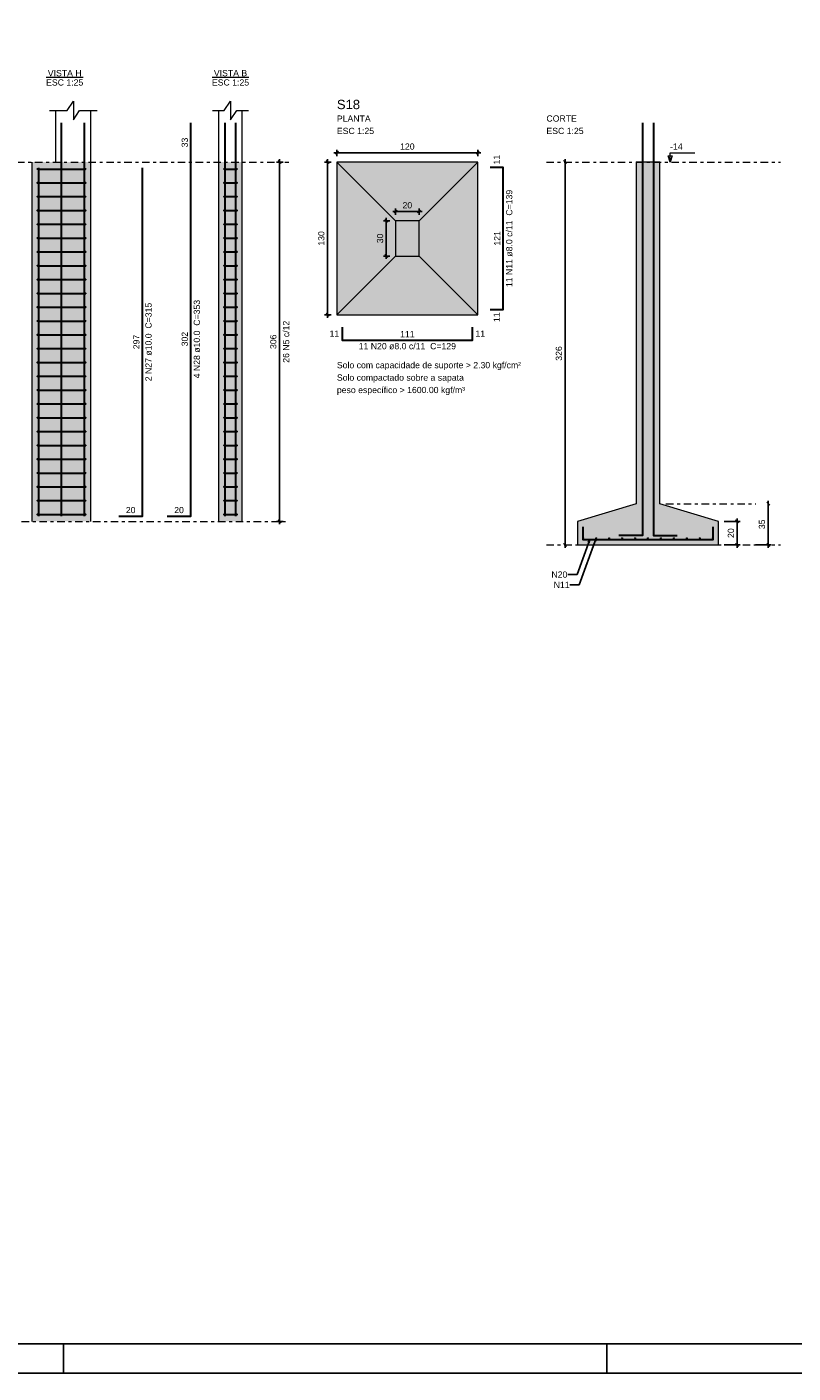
# Model space of a CAD drawing. Header units: millimetres. Extents: x 0 to 119, y 0 to 84.
# Tile 9 of 14: x 62 to 88, y 0 to 46. Entities that reach past the tile are written whole.
import ezdxf

# ---------------------------------------------------------------- set-up
doc = ezdxf.new("R2010")
doc.units = ezdxf.units.MM
doc.header["$MEASUREMENT"] = 0
doc.linetypes.add('DASHDOT', pattern=[2.54, 1.27, -0.635, 0, -0.635])
doc.linetypes.add('NULL', pattern=[0])
doc.layers.get('0').update_dxf_attribs({"lineweight": 18})
for name, color, linetype, lineweight in [('Descrição da armadura', 7, 'Continuous', 0), ('DT-Armadura', 2, 'Continuous', 30), ('DT-Barras na forma', 2, 'Continuous', 30), ('DT-Barras no corte', 5, 'Continuous', 5), ('DT-Barras rebatidas', 2, 'Continuous', 30), ('DT-Cotas', 9, 'Continuous', 5), ('DT-Estribos na forma', 2, 'Continuous', 30), ('DT-Forma', 5, 'Continuous', 5), ('DT-Hachura sapatas em corte', 43, 'Continuous', 5), ('DT-Hachura sapatas em planta', 43, 'Continuous', 5), ('DT-Hachura vista pilares', 254, 'Continuous', 5), ('DT-Pontilhado', 9, 'DASHDOT', 5), ('DT-Textos', 7, 'Continuous', 5), ('DT-Título', 3, 'Continuous', 20), ('Textos armaduras', 7, 'Continuous', 0)]:
    doc.layers.add(name, color=color, linetype=linetype, lineweight=lineweight)
doc.layers.add('SEDUC_MARF', color=1, linetype='Continuous')
doc.layers.add('SEDUC_MARGG', color=7, linetype='Continuous')
doc.styles.add('Arial', font='txt')
doc.dimstyles.get("Standard").update_dxf_attribs({"dimtxt": 0.18, "dimasz": 0.18, "dimexe": 0.18, "dimexo": 0.0625, "dimgap": 0.09, "dimtad": 0, "dimtih": 1, "dimtoh": 1, "dimdec": 4, "dimzin": 0, "dimdsep": 46, "dimtxsty": 'Standard', "dimcen": 0.09, "dimadec": 0, "dimazin": 0, "dimtfac": 1, "dimtdec": 4, "dimtofl": 0, "dimtmove": 0, "dimatfit": 3, "dimfxl": 1, "dimtolj": 1, "dimtzin": 0, "dimarcsym": 0})
doc.dimstyles.new('UM_25.000000', dxfattribs={"dimtxt": 0.18, "dimasz": 0.1, "dimexe": 0.1, "dimexo": 0.2, "dimgap": 0, "dimtad": 1, "dimtih": 1, "dimtoh": 1, "dimdec": 1, "dimlfac": 25, "dimzin": 0, "dimdsep": 46, "dimtxsty": 'Standard', "dimcen": 0.09, "dimdle": 0.1, "dimadec": 1, "dimazin": 2, "dimtfac": 1, "dimtdec": 4, "dimtofl": 0, "dimtmove": 0, "dimatfit": 3, "dimfxl": 1, "dimtolj": 1, "dimarcsym": 0})

# ---------------------------------------------------------------- blocks, each defined once
blk = doc.blocks.new('_Oblique')
at = {"color": 0, "linetype": 'ByBlock', "lineweight": -2}
blk.add_line((-0.5, -0.5), (0.5, 0.5), dxfattribs=at)
blk = doc.blocks.new('*D82')
at = {"layer": 'Defpoints', "color": 0}
for p in [(70.758733, 41.255994), (71.076433, 41.255994), (71.076433, 29.015994)]:
    blk.add_point(p, dxfattribs=at)
at = {"layer": 'DT-Cotas', "color": 0, "lineweight": -2}
for p, q in [((70.758733, 28.915994), (70.758733, 41.355994)), ((70.876433, 41.255994), (70.658733, 41.255994)), ((70.876433, 29.015994), (70.658733, 29.015994))]:
    blk.add_line(p, q, dxfattribs=at)
at = {"layer": 'DT-Cotas', "color": 0, "lineweight": -2, "xscale": 0.1, "yscale": 0.1, "zscale": 0.1}
for p, rotation in [((70.758733, 41.255994), 90), ((70.758733, 29.015994), 270)]:
    blk.add_blockref('_Oblique', p, dxfattribs=dict(at, rotation=rotation))
at = {"layer": 'DT-Cotas', "color": 7, "insert": (70.546933, 35.135994), "char_height": 0.2118, "attachment_point": 5, "rotation": 90, "style": 'Arial'}
blk.add_mtext('\\A1;306', dxfattribs=at)
blk = doc.blocks.new('*D83')
at = {"layer": 'Defpoints', "color": 0}
for p in [(70.758733, 41.255994), (71.076433, 41.255994), (71.076433, 29.015994)]:
    blk.add_point(p, dxfattribs=at)
at = {"layer": 'DT-Cotas', "color": 0, "lineweight": -2}
for p, q in [((70.758733, 28.915994), (70.758733, 41.355994)), ((70.876433, 41.255994), (70.658733, 41.255994)), ((70.876433, 29.015994), (70.658733, 29.015994))]:
    blk.add_line(p, q, dxfattribs=at)
at = {"layer": 'DT-Cotas', "color": 0, "lineweight": -2, "xscale": 0.1, "yscale": 0.1, "zscale": 0.1}
for p, rotation in [((70.758733, 41.255994), 90), ((70.758733, 29.015994), 270)]:
    blk.add_blockref('_Oblique', p, dxfattribs=dict(at, rotation=rotation))
blk = doc.blocks.new('*D94')
at = {"layer": 'Defpoints', "color": 0}
for p in [(72.711833, 41.255994), (72.394133, 36.055994), (72.711833, 36.055994)]:
    blk.add_point(p, dxfattribs=at)
at = {"layer": 'DT-Cotas', "color": 0, "lineweight": -2}
for p, q in [((72.394133, 41.355994), (72.394133, 35.955994)), ((72.511833, 41.255994), (72.294133, 41.255994)), ((72.511833, 36.055994), (72.294133, 36.055994))]:
    blk.add_line(p, q, dxfattribs=at)
at = {"layer": 'DT-Cotas', "color": 0, "lineweight": -2, "xscale": 0.1, "yscale": 0.1, "zscale": 0.1}
for p, rotation in [((72.394133, 41.255994), 90), ((72.394133, 36.055994), 270)]:
    blk.add_blockref('_Oblique', p, dxfattribs=dict(at, rotation=rotation))
at = {"layer": 'DT-Cotas', "color": 7, "insert": (72.182333, 38.655994), "char_height": 0.2118, "attachment_point": 5, "rotation": 90, "style": 'Arial'}
blk.add_mtext('\\A1;130', dxfattribs=at)
blk = doc.blocks.new('*D95')
at = {"layer": 'Defpoints', "color": 0}
for p in [(77.511833, 41.573694), (72.711833, 41.255994), (77.511833, 41.255994)]:
    blk.add_point(p, dxfattribs=at)
at = {"layer": 'DT-Cotas', "color": 0, "lineweight": -2}
for p, q in [((72.611833, 41.573694), (77.611833, 41.573694)), ((72.711833, 41.455994), (72.711833, 41.673694)), ((77.511833, 41.455994), (77.511833, 41.673694))]:
    blk.add_line(p, q, dxfattribs=at)
at = {"layer": 'DT-Cotas', "color": 0, "lineweight": -2, "xscale": 0.1, "yscale": 0.1, "zscale": 0.1, "rotation": 180}
blk.add_blockref('_Oblique', (72.711833, 41.573694), dxfattribs=at)
at = {"layer": 'DT-Cotas', "color": 0, "lineweight": -2, "xscale": 0.1, "yscale": 0.1, "zscale": 0.1}
blk.add_blockref('_Oblique', (77.511833, 41.573694), dxfattribs=at)
at = {"layer": 'DT-Cotas', "color": 7, "insert": (75.111833, 41.785494), "char_height": 0.2118, "attachment_point": 5, "rotation": 0.0057296, "style": 'Arial'}
blk.add_mtext('\\A1;120', dxfattribs=at)
blk = doc.blocks.new('*D96')
at = {"layer": 'Defpoints', "color": 0}
for p in [(74.711833, 39.255994), (74.394133, 38.055994), (74.711833, 38.055994)]:
    blk.add_point(p, dxfattribs=at)
at = {"layer": 'DT-Cotas', "color": 0, "lineweight": -2}
for p, q in [((74.511833, 39.255994), (74.294133, 39.255994)), ((74.394133, 39.355994), (74.394133, 37.955994)), ((74.511833, 38.055994), (74.294133, 38.055994))]:
    blk.add_line(p, q, dxfattribs=at)
at = {"layer": 'DT-Cotas', "color": 0, "lineweight": -2, "xscale": 0.1, "yscale": 0.1, "zscale": 0.1}
for p, rotation in [((74.394133, 39.255994), 90), ((74.394133, 38.055994), 270)]:
    blk.add_blockref('_Oblique', p, dxfattribs=dict(at, rotation=rotation))
at = {"layer": 'DT-Cotas', "color": 7, "insert": (74.182333, 38.655994), "char_height": 0.2118, "attachment_point": 5, "rotation": 90, "style": 'Arial'}
blk.add_mtext('\\A1;30', dxfattribs=at)
blk = doc.blocks.new('*D97')
at = {"layer": 'Defpoints', "color": 0}
for p in [(75.511833, 39.573694), (74.711833, 39.255994), (75.511833, 39.255994)]:
    blk.add_point(p, dxfattribs=at)
at = {"layer": 'DT-Cotas', "color": 0, "lineweight": -2}
for p, q in [((74.611833, 39.573694), (75.611833, 39.573694)), ((74.711833, 39.455994), (74.711833, 39.673694)), ((75.511833, 39.455994), (75.511833, 39.673694))]:
    blk.add_line(p, q, dxfattribs=at)
at = {"layer": 'DT-Cotas', "color": 0, "lineweight": -2, "xscale": 0.1, "yscale": 0.1, "zscale": 0.1, "rotation": 180}
blk.add_blockref('_Oblique', (74.711833, 39.573694), dxfattribs=at)
at = {"layer": 'DT-Cotas', "color": 0, "lineweight": -2, "xscale": 0.1, "yscale": 0.1, "zscale": 0.1}
blk.add_blockref('_Oblique', (75.511833, 39.573694), dxfattribs=at)
at = {"layer": 'DT-Cotas', "color": 7, "insert": (75.111833, 39.785494), "char_height": 0.2118, "attachment_point": 5, "rotation": 0.0057296, "style": 'Arial'}
blk.add_mtext('\\A1;20', dxfattribs=at)
blk = doc.blocks.new('*D98')
at = {"layer": 'Defpoints', "color": 0}
for p in [(80.485113, 41.255994), (80.485113, 28.215994), (80.485113, 28.215994)]:
    blk.add_point(p, dxfattribs=at)
at = {"layer": 'DT-Cotas', "color": 0, "lineweight": -2}
blk.add_line((80.485113, 41.355994), (80.485113, 28.115994), dxfattribs=at)
at = {"layer": 'DT-Cotas', "color": 0, "lineweight": -2, "xscale": 0.1, "yscale": 0.1, "zscale": 0.1}
for p, rotation in [((80.485113, 41.255994), 90), ((80.485113, 28.215994), 270)]:
    blk.add_blockref('_Oblique', p, dxfattribs=dict(at, rotation=rotation))
at = {"layer": 'DT-Cotas', "color": 7, "insert": (80.273313, 34.735994), "char_height": 0.2118, "attachment_point": 5, "rotation": 90, "style": 'Arial'}
blk.add_mtext('\\A1;326', dxfattribs=at)
blk = doc.blocks.new('*D99')
at = {"layer": 'Defpoints', "color": 0}
for p in [(85.708713, 29.015994), (85.708713, 28.215994), (86.344113, 28.215994)]:
    blk.add_point(p, dxfattribs=at)
at = {"layer": 'DT-Cotas', "color": 0, "lineweight": -2}
for p, q in [((85.908713, 29.015994), (86.444113, 29.015994)), ((86.344113, 29.115994), (86.344113, 28.115994)), ((85.908713, 28.215994), (86.444113, 28.215994))]:
    blk.add_line(p, q, dxfattribs=at)
at = {"layer": 'DT-Cotas', "color": 0, "lineweight": -2, "xscale": 0.1, "yscale": 0.1, "zscale": 0.1}
for p, rotation in [((86.344113, 29.015994), 90), ((86.344113, 28.215994), 270)]:
    blk.add_blockref('_Oblique', p, dxfattribs=dict(at, rotation=rotation))
at = {"layer": 'DT-Cotas', "color": 7, "insert": (86.132313, 28.615994), "char_height": 0.2118, "attachment_point": 5, "rotation": 90, "style": 'Arial'}
blk.add_mtext('\\A1;20', dxfattribs=at)
blk = doc.blocks.new('*D100')
at = {"layer": 'Defpoints', "color": 0}
for p in [(87.403113, 29.615994), (86.767713, 28.215994), (87.403113, 28.215994)]:
    blk.add_point(p, dxfattribs=at)
at = {"layer": 'DT-Cotas', "color": 0, "lineweight": -2}
for p, q in [((87.403113, 29.715994), (87.403113, 28.115994)), ((86.967713, 28.215994), (87.503113, 28.215994))]:
    blk.add_line(p, q, dxfattribs=at)
at = {"layer": 'DT-Cotas', "color": 0, "lineweight": -2, "xscale": 0.1, "yscale": 0.1, "zscale": 0.1}
for p, rotation in [((87.403113, 29.615994), 90.00000000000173), ((87.403113, 28.215994), 270.0000000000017)]:
    blk.add_blockref('_Oblique', p, dxfattribs=dict(at, rotation=rotation))
at = {"layer": 'DT-Cotas', "color": 7, "insert": (87.191313, 28.915994), "char_height": 0.2118, "attachment_point": 5, "rotation": 90, "style": 'Arial'}
blk.add_mtext('\\A1;35', dxfattribs=at)

msp = doc.modelspace()

# ---------------------------------------------------------------- hatches: boundary and pattern name
at = {"layer": 'DT-Hachura sapatas em corte', "linetype": 'Continuous'}
msp.add_hatch(color=43, dxfattribs=at).paths.add_polyline_path([(82.9087, 29.616), (82.9087, 29.616), (80.9087, 29.016), (80.9087, 28.216), (85.7087, 28.216), (85.7087, 29.016), (83.7087, 29.616), (83.7087, 29.616), (83.7087, 41.256), (82.9087, 41.256), (82.9087, 29.616)])
at = {"layer": 'DT-Hachura sapatas em planta', "linetype": 'Continuous'}
msp.add_hatch(color=43, dxfattribs=at).paths.add_polyline_path([(72.7118, 36.056), (77.5118, 36.056), (77.5118, 41.256), (72.7118, 41.256), (72.7118, 36.056)])
at = {"layer": 'DT-Hachura vista pilares', "linetype": 'Continuous'}
for points in [[(62.3345, 29.016), (62.3345, 41.256), (64.3345, 41.256), (64.3345, 29.016), (62.3345, 29.016)], [(68.6879, 29.016), (68.6879, 41.256), (69.4879, 41.256), (69.4879, 29.016), (68.6879, 29.016)]]:
    msp.add_hatch(color=254, dxfattribs=at).paths.add_polyline_path(points)

# ---------------------------------------------------------------- linework, layer by layer
at = {"layer": 'DT-Armadura'}
for points in [[(83.1187, 42.5903), (83.1187, 28.531), (82.3187, 28.531)], [(83.4987, 42.5903), (83.4987, 28.531), (84.2987, 28.531)], [(77.9354, 36.236), (78.3754, 36.236), (78.3754, 41.076), (77.9354, 41.076)], [(72.8918, 35.6324), (72.8918, 35.1924), (77.3318, 35.1924), (77.3318, 35.6324)], [(81.0887, 28.836), (81.0887, 28.396), (85.5287, 28.396), (85.5287, 28.836)]]:
    msp.add_lwpolyline(points, dxfattribs=at)
at = {"layer": 'DT-Barras na forma'}
for points in [[(63.3345, 29.196), (63.3345, 41.256), (63.3345, 42.5903)], [(64.1145, 29.196), (64.1145, 41.256), (64.1145, 42.5903)], [(68.9079, 29.196), (68.9079, 41.256), (68.9079, 42.5903)], [(69.2679, 29.196), (69.2679, 41.256), (69.2679, 42.5903)], [(62.5545, 29.196), (62.5545, 41.06)], [(68.9079, 29.196), (68.9079, 41.06)], [(69.2679, 29.196), (69.2679, 41.06)]]:
    msp.add_lwpolyline(points, dxfattribs=at)
at = {"layer": 'DT-Barras no corte'}
for centre in [(81.1047, 28.444), (81.5455, 28.444), (81.9863, 28.444), (82.4271, 28.444), (82.8679, 28.444), (83.3087, 28.444), (83.7495, 28.444), (84.1903, 28.444), (84.6311, 28.444), (85.0719, 28.444), (85.5127, 28.444)]:
    msp.add_circle(centre, 0.016, dxfattribs=at)
at = {"layer": 'DT-Barras rebatidas'}
for points in [[(66.9348, 29.196), (67.7348, 29.196), (67.7348, 41.256), (67.7348, 42.5903)], [(65.2876, 29.196), (66.0876, 29.196), (66.0876, 41.06)]]:
    msp.add_lwpolyline(points, dxfattribs=at)
at = {"layer": 'DT-Estribos na forma'}
for p, q in [((62.5245, 41.0206), (64.1445, 41.0206)), ((68.8779, 41.0206), (69.2979, 41.0206)), ((62.5245, 40.5498), (64.1445, 40.5498)), ((68.8779, 40.5498), (69.2979, 40.5498)), ((62.5245, 40.0791), (64.1445, 40.0791)), ((68.8779, 40.0791), (69.2979, 40.0791)), ((62.5245, 39.6083), (64.1445, 39.6083)), ((68.8779, 39.6083), (69.2979, 39.6083)), ((62.5245, 39.1375), (64.1445, 39.1375)), ((68.8779, 39.1375), (69.2979, 39.1375)), ((62.5245, 38.6668), (64.1445, 38.6668)), ((68.8779, 38.6668), (69.2979, 38.6668)), ((62.5245, 38.196), (64.1445, 38.196)), ((68.8779, 38.196), (69.2979, 38.196)), ((62.5245, 37.7252), (64.1445, 37.7252)), ((68.8779, 37.7252), (69.2979, 37.7252)), ((62.5245, 37.2545), (64.1445, 37.2545)), ((68.8779, 37.2545), (69.2979, 37.2545)), ((62.5245, 36.7837), (64.1445, 36.7837)), ((68.8779, 36.7837), (69.2979, 36.7837)), ((62.5245, 36.3129), (64.1445, 36.3129)), ((68.8779, 36.3129), (69.2979, 36.3129)), ((62.5245, 35.8421), (64.1445, 35.8421)), ((68.8779, 35.8421), (69.2979, 35.8421)), ((62.5245, 35.3714), (64.1445, 35.3714)), ((68.8779, 35.3714), (69.2979, 35.3714)), ((62.5245, 34.9006), (64.1445, 34.9006)), ((68.8779, 34.9006), (69.2979, 34.9006)), ((62.5245, 34.4298), (64.1445, 34.4298)), ((68.8779, 34.4298), (69.2979, 34.4298)), ((62.5245, 33.9591), (64.1445, 33.9591)), ((68.8779, 33.9591), (69.2979, 33.9591)), ((62.5245, 33.4883), (64.1445, 33.4883)), ((68.8779, 33.4883), (69.2979, 33.4883)), ((62.5245, 33.0175), (64.1445, 33.0175)), ((68.8779, 33.0175), (69.2979, 33.0175)), ((62.5245, 32.5468), (64.1445, 32.5468)), ((68.8779, 32.5468), (69.2979, 32.5468)), ((62.5245, 32.076), (64.1445, 32.076)), ((68.8779, 32.076), (69.2979, 32.076)), ((62.5245, 31.6052), (64.1445, 31.6052)), ((68.8779, 31.6052), (69.2979, 31.6052)), ((62.5245, 31.1345), (64.1445, 31.1345)), ((68.8779, 31.1345), (69.2979, 31.1345)), ((62.5245, 30.6637), (64.1445, 30.6637)), ((68.8779, 30.6637), (69.2979, 30.6637)), ((62.5245, 30.1929), (64.1445, 30.1929)), ((68.8779, 30.1929), (69.2979, 30.1929)), ((62.5245, 29.7221), (64.1445, 29.7221)), ((68.8779, 29.7221), (69.2979, 29.7221)), ((62.5245, 29.2514), (64.1445, 29.2514)), ((68.8779, 29.2514), (69.2979, 29.2514))]:
    msp.add_line(p, q, dxfattribs=at)
for centre in [(62.5245, 41.0206), (64.1445, 41.0206), (68.8779, 41.0206), (69.2979, 41.0206), (62.5245, 40.5498), (64.1445, 40.5498), (68.8779, 40.5498), (69.2979, 40.5498), (62.5245, 40.0791), (64.1445, 40.0791), (68.8779, 40.0791), (69.2979, 40.0791), (62.5245, 39.6083), (64.1445, 39.6083), (68.8779, 39.6083), (69.2979, 39.6083), (62.5245, 39.1375), (64.1445, 39.1375), (68.8779, 39.1375), (69.2979, 39.1375), (62.5245, 38.6668), (64.1445, 38.6668), (68.8779, 38.6668), (69.2979, 38.6668), (62.5245, 38.196), (64.1445, 38.196), (68.8779, 38.196), (69.2979, 38.196), (62.5245, 37.7252), (64.1445, 37.7252), (68.8779, 37.7252), (69.2979, 37.7252), (62.5245, 37.2545), (64.1445, 37.2545), (68.8779, 37.2545), (69.2979, 37.2545), (62.5245, 36.7837), (64.1445, 36.7837), (68.8779, 36.7837), (69.2979, 36.7837), (62.5245, 36.3129), (64.1445, 36.3129), (68.8779, 36.3129), (69.2979, 36.3129), (62.5245, 35.8421), (64.1445, 35.8421), (68.8779, 35.8421), (69.2979, 35.8421), (62.5245, 35.3714), (64.1445, 35.3714), (68.8779, 35.3714), (69.2979, 35.3714), (62.5245, 34.9006), (64.1445, 34.9006), (68.8779, 34.9006), (69.2979, 34.9006), (62.5245, 34.4298), (64.1445, 34.4298), (68.8779, 34.4298), (69.2979, 34.4298), (62.5245, 33.9591), (64.1445, 33.9591), (68.8779, 33.9591), (69.2979, 33.9591), (62.5245, 33.4883), (64.1445, 33.4883), (68.8779, 33.4883), (69.2979, 33.4883), (62.5245, 33.0175), (64.1445, 33.0175), (68.8779, 33.0175), (69.2979, 33.0175), (62.5245, 32.5468), (64.1445, 32.5468), (68.8779, 32.5468), (69.2979, 32.5468), (62.5245, 32.076), (64.1445, 32.076), (68.8779, 32.076), (69.2979, 32.076), (62.5245, 31.6052), (64.1445, 31.6052), (68.8779, 31.6052), (69.2979, 31.6052), (62.5245, 31.1345), (64.1445, 31.1345), (68.8779, 31.1345), (69.2979, 31.1345), (62.5245, 30.6637), (64.1445, 30.6637), (68.8779, 30.6637), (69.2979, 30.6637), (62.5245, 30.1929), (64.1445, 30.1929), (68.8779, 30.1929), (69.2979, 30.1929), (62.5245, 29.7221), (64.1445, 29.7221), (68.8779, 29.7221), (69.2979, 29.7221), (62.5245, 29.2514), (64.1445, 29.2514), (68.8779, 29.2514), (69.2979, 29.2514)]:
    msp.add_circle(centre, 0.01, dxfattribs=at)
at = {"layer": 'DT-Forma'}
for p, q in [((63.1345, 41.256), (63.1345, 43.0139)), ((64.3345, 41.256), (64.3345, 43.0139)), ((68.6879, 41.256), (68.6879, 43.0139)), ((69.4879, 41.256), (69.4879, 43.0139)), ((62.3345, 29.016), (62.3345, 41.256)), ((64.3345, 29.016), (64.3345, 41.256)), ((68.6879, 29.016), (68.6879, 41.256)), ((69.4879, 29.016), (69.4879, 41.256)), ((72.7118, 41.256), (74.7118, 39.256)), ((77.5118, 41.256), (75.5118, 39.256)), ((72.7118, 36.056), (74.7118, 38.056)), ((72.7118, 36.056), (74.7118, 38.056)), ((77.5118, 36.056), (75.5118, 38.056))]:
    msp.add_line(p, q, dxfattribs=at)
for points in [[(62.9227, 43.0139), (63.5227, 43.0139), (63.7345, 43.3316), (63.7345, 42.6962), (63.9463, 43.0139), (64.5463, 43.0139)], [(68.4761, 43.0139), (68.8761, 43.0139), (69.0879, 43.3316), (69.0879, 42.6962), (69.2997, 43.0139), (69.6997, 43.0139)]]:
    msp.add_lwpolyline(points, dxfattribs=at)
for points in [[(72.7118, 36.056), (77.5118, 36.056), (77.5118, 41.256), (72.7118, 41.256), (72.7118, 36.056)], [(82.9087, 29.616), (82.9087, 29.616), (80.9087, 29.016), (80.9087, 28.216), (85.7087, 28.216), (85.7087, 29.016), (83.7087, 29.616), (83.7087, 29.616), (83.7087, 41.256), (82.9087, 41.256), (82.9087, 29.616)], [(74.7118, 38.056), (75.5118, 38.056), (75.5118, 39.256), (74.7118, 39.256), (74.7118, 38.056)]]:
    msp.add_lwpolyline(points, close=True, dxfattribs=at)
at = {"layer": 'DT-Pontilhado', "ltscale": 0.2}
for p, q in [((56.9556, 41.256), (71.0764, 41.256)), ((79.8497, 41.256), (87.8267, 41.256)), ((83.9205, 29.616), (86.9795, 29.616)), ((60.1468, 29.016), (71.0764, 29.016)), ((79.8497, 28.216), (87.8267, 28.216))]:
    msp.add_line(p, q, dxfattribs=at)
at = {"layer": 'DT-Textos'}
for p, q in [((62.8106, 44.147), (64.0703, 44.147)), ((68.4663, 44.147), (69.7096, 44.147))]:
    msp.add_line(p, q, dxfattribs=at)
msp.add_lwpolyline([(84.1323, 41.4678), (84.0617, 41.256), (83.9911, 41.4678), (84.1323, 41.4678)], close=True, dxfattribs=at)
msp.add_lwpolyline([(84.0617, 41.256), (84.0617, 41.5737), (84.9089, 41.5737)], dxfattribs=at)
at = {"layer": 'SEDUC_MARF'}
for p, q in [((63.4015, 1), (63.4015, 0)), ((81.9015, 1), (81.9015, 0))]:
    msp.add_line(p, q, dxfattribs=at)
msp.add_lwpolyline([(118.9, 84.1), (0, 84.1), (0, 0), (118.9, 0)], close=True, dxfattribs=at)
at = {"layer": 'SEDUC_MARGG'}
msp.add_lwpolyline([(2.5, 1), (117.9, 1), (117.9, 83.1), (2.5, 83.1), (2.5, 1)], dxfattribs=at)

# ---------------------------------------------------------------- texts
at = {"layer": 'Descrição da armadura', "linetype": 'NULL', "char_height": 0.2118, "attachment_point": 8, "rotation": 90.00021, "line_spacing_factor": 0.9, "style": 'Arial'}
for s, insert, width in [('11 N11 ø8.0 c/11  C=139', (78.6935, 38.6556), 6.496963), ('2 N27 ø10.0  C=315', (66.4053, 35.1276), 5.239541), ('4 N28 ø10.0  C=353', (68.0523, 35.2256), 5.239541), ('26 N5 c/12', (71.0904, 35.136), 2.845127)]:
    msp.add_mtext(s, dxfattribs=dict(at, insert=insert, width=width))
at = {"layer": 'Descrição da armadura', "linetype": 'NULL', "char_height": 0.2118, "line_spacing_factor": 0.9, "style": 'Arial'}
for s, insert, width, attachment_point in [('11 N20 ø8.0 c/11  C=129', (75.1114, 34.8745), 6.496963, 8), ('N20', (80.5628, 27.2018), 1.103994, 6), ('N11', (80.6383, 26.8518), 1.103994, 6)]:
    msp.add_mtext(s, dxfattribs=dict(at, insert=insert, width=width, attachment_point=attachment_point))
at = {"layer": 'DT-Textos', "linetype": 'NULL', "char_height": 0.2118, "line_spacing_factor": 0.798, "style": 'Arial'}
for s, insert, width, attachment_point in [('ESC 1:25', (63.4402, 43.8615), 2.482559, 8), ('VISTA H', (63.4402, 44.1785), 2.255996, 8), ('ESC 1:25', (69.0882, 43.8615), 2.482559, 8), ('VISTA B', (69.0882, 44.1785), 2.223994, 8), ('PLANTA', (72.7114, 42.6325), 2.256279, 7), ('CORTE', (79.8494, 42.6325), 2.03, 7), ('ESC 1:25', (72.7114, 42.2095), 2.482559, 7), ('ESC 1:25', (79.8494, 42.2095), 2.482559, 7), ('-14', (84.0614, 41.6795), 0.838281, 7), ('Solo com capacidade de suporte > 2.30 kgf/cm²', (72.7114, 34.1696), 12.299795, 7), ('Solo compactado sobre a sapata', (72.7114, 33.7456), 8.479951, 7), ('peso específico > 1600.00 kgf/m³', (72.7114, 33.3226), 8.560098, 7)]:
    msp.add_mtext(s, dxfattribs=dict(at, insert=insert, width=width, attachment_point=attachment_point))
at = {"layer": 'DT-Título', "linetype": 'NULL', "insert": (72.7114, 43.0564), "char_height": 0.3177, "width": 1.565781, "attachment_point": 7, "line_spacing_factor": 0.798, "style": 'Arial'}
msp.add_mtext('S18', dxfattribs=at)
at = {"layer": 'Textos armaduras', "linetype": 'NULL', "char_height": 0.2118, "rotation": 90.00021, "line_spacing_factor": 0.9, "style": 'Arial'}
for s, insert, width, attachment_point in [('33', (67.6375, 41.9231), 1.045137, 8), ('11', (78.2613, 41.176), 1.045137, 7), ('121', (78.2781, 38.656), 1.367705, 8), ('11', (78.0495, 36.136), 1.045137, 3), ('297', (65.9903, 35.128), 1.367705, 8), ('302', (67.6375, 35.226), 1.367705, 8)]:
    msp.add_mtext(s, dxfattribs=dict(at, insert=insert, width=width, attachment_point=attachment_point))
at = {"layer": 'Textos armaduras', "linetype": 'NULL', "char_height": 0.2118, "line_spacing_factor": 0.9, "style": 'Arial'}
for s, insert, width, attachment_point in [('11', (72.7918, 35.3065), 1.045137, 9), ('111', (75.1118, 35.2897), 1.367705, 8), ('11', (77.4318, 35.5183), 1.045137, 1), ('20', (65.6876, 29.2933), 1.045137, 8), ('20', (67.3348, 29.2933), 1.045137, 8)]:
    msp.add_mtext(s, dxfattribs=dict(at, insert=insert, width=width, attachment_point=attachment_point))

# ---------------------------------------------------------------- dimensions: what is measured, and where the dimension line sits
at = {"layer": 'DT-Cotas'}
for base, p1, p2, picture, middle in [((77.5118, 41.5737), (72.7118, 41.256), (77.5118, 41.256), '*D95', (75.1118, 41.7855)), ((75.5118, 39.5737), (74.7118, 39.256), (75.5118, 39.256), '*D97', (75.1118, 39.7855))]:
    dim = msp.add_linear_dim(base=base, p1=p1, p2=p2, dimstyle='UM_25.000000', override={"dimtxt": 0.2118, "dimasz": 0.1, "dimexe": 0.1, "dimexo": 0.2, "dimtad": 1, "dimtih": 0, "dimtoh": 0, "dimdec": 1, "dimlfac": 25, "dimzin": 8, "dimtxsty": 'Arial', "dimblk": 'Oblique', "dimblk1": 'Oblique', "dimblk2": 'Oblique', "dimsah": 1, "dimdle": 0.1, "dimse1": 0, "dimse2": 0, "dimclrt": 7, "dimadec": 1, "dimazin": 3, "dimtmove": 2, "dimldrblk": 'Oblique'}, dxfattribs=at)
    dim.commit()
    dim.dimension.update_dxf_attribs({"geometry": picture, "text_midpoint": middle, "dimtype": 160, "text_rotation": 0.00573})
for base, p1, p2, override, picture, middle in [((70.7587, 41.256), (71.0764, 29.016), (71.0764, 41.256), {"dimtxt": 0.2118, "dimasz": 0.1, "dimexe": 0.1, "dimexo": 0.2, "dimtad": 1, "dimtih": 0, "dimtoh": 0, "dimdec": 1, "dimlfac": 25, "dimzin": 8, "dimtxsty": 'Arial', "dimblk": 'Oblique', "dimblk1": 'Oblique', "dimblk2": 'Oblique', "dimsah": 1, "dimdle": 0.1, "dimse1": 0, "dimse2": 0, "dimclrt": 7, "dimadec": 1, "dimazin": 3, "dimtmove": 2, "dimldrblk": 'Oblique'}, '*D82', (70.5469, 35.136)), ((72.3941, 36.056), (72.7118, 41.256), (72.7118, 36.056), {"dimtxt": 0.2118, "dimasz": 0.1, "dimexe": 0.1, "dimexo": 0.2, "dimtad": 1, "dimtih": 0, "dimtoh": 0, "dimdec": 1, "dimlfac": 25, "dimzin": 8, "dimtxsty": 'Arial', "dimblk": 'Oblique', "dimblk1": 'Oblique', "dimblk2": 'Oblique', "dimsah": 1, "dimdle": 0.1, "dimse1": 0, "dimse2": 0, "dimclrt": 7, "dimadec": 1, "dimazin": 3, "dimtmove": 2, "dimldrblk": 'Oblique'}, '*D94', (72.1823, 38.656)), ((80.4851, 28.216), (80.4851, 41.256), (80.4851, 28.216), {"dimtxt": 0.2118, "dimasz": 0.1, "dimexe": 0.1, "dimexo": 0.2, "dimtad": 1, "dimtih": 0, "dimtoh": 0, "dimdec": 1, "dimlfac": 25, "dimzin": 8, "dimtxsty": 'Arial', "dimblk": 'Oblique', "dimblk1": 'Oblique', "dimblk2": 'Oblique', "dimsah": 1, "dimdle": 0.1, "dimse1": 1, "dimse2": 1, "dimclrt": 7, "dimadec": 1, "dimazin": 3, "dimtmove": 2, "dimldrblk": 'Oblique'}, '*D98', (80.2733, 34.736)), ((74.3941, 38.056), (74.7118, 39.256), (74.7118, 38.056), {"dimtxt": 0.2118, "dimasz": 0.1, "dimexe": 0.1, "dimexo": 0.2, "dimtad": 1, "dimtih": 0, "dimtoh": 0, "dimdec": 1, "dimlfac": 25, "dimzin": 8, "dimtxsty": 'Arial', "dimblk": 'Oblique', "dimblk1": 'Oblique', "dimblk2": 'Oblique', "dimsah": 1, "dimdle": 0.1, "dimse1": 0, "dimse2": 0, "dimclrt": 7, "dimadec": 1, "dimazin": 3, "dimtmove": 2, "dimldrblk": 'Oblique'}, '*D96', (74.1823, 38.656)), ((87.4031, 28.216), (87.4031, 29.616), (86.7677, 28.216), {"dimtxt": 0.2118, "dimasz": 0.1, "dimexe": 0.1, "dimexo": 0.2, "dimtad": 1, "dimtih": 0, "dimtoh": 0, "dimdec": 1, "dimlfac": 25, "dimzin": 8, "dimtxsty": 'Arial', "dimblk": 'Oblique', "dimblk1": 'Oblique', "dimblk2": 'Oblique', "dimsah": 1, "dimdle": 0.1, "dimse1": 1, "dimse2": 0, "dimclrt": 7, "dimadec": 1, "dimazin": 3, "dimtmove": 2, "dimldrblk": 'Oblique'}, '*D100', (87.1913, 28.916)), ((86.3441, 28.216), (85.7087, 29.016), (85.7087, 28.216), {"dimtxt": 0.2118, "dimasz": 0.1, "dimexe": 0.1, "dimexo": 0.2, "dimtad": 1, "dimtih": 0, "dimtoh": 0, "dimdec": 1, "dimlfac": 25, "dimzin": 8, "dimtxsty": 'Arial', "dimblk": 'Oblique', "dimblk1": 'Oblique', "dimblk2": 'Oblique', "dimsah": 1, "dimdle": 0.1, "dimse1": 0, "dimse2": 0, "dimclrt": 7, "dimadec": 1, "dimazin": 3, "dimtmove": 2, "dimldrblk": 'Oblique'}, '*D99', (86.1323, 28.616))]:
    dim = msp.add_linear_dim(base=base, p1=p1, p2=p2, angle=90, dimstyle='UM_25.000000', override=override, dxfattribs=at)
    dim.commit()
    dim.dimension.update_dxf_attribs({"geometry": picture, "text_midpoint": middle, "dimtype": 160, "text_rotation": 90})
dim = msp.add_linear_dim(base=(70.7587, 41.256), p1=(71.0764, 29.016), p2=(71.0764, 41.256), angle=90, text=' ', dimstyle='UM_25.000000', override={"dimtxt": 0.2118, "dimasz": 0.1, "dimexe": 0.1, "dimexo": 0.2, "dimtad": 1, "dimtih": 0, "dimtoh": 0, "dimdec": 1, "dimlfac": 25, "dimzin": 8, "dimtxsty": 'Arial', "dimblk": 'Oblique', "dimblk1": 'Oblique', "dimblk2": 'Oblique', "dimsah": 1, "dimdle": 0.1, "dimse1": 0, "dimse2": 0, "dimclrt": 256, "dimadec": 1, "dimazin": 3, "dimtmove": 2, "dimldrblk": 'Oblique'}, dxfattribs=at)
dim.commit()
dim.dimension.update_dxf_attribs({"geometry": '*D83', "text_midpoint": (70.6528, 35.136), "dimtype": 160, "text_rotation": 90})

# ---------------------------------------------------------------- leaders
for points in [[(81.5455, 28.444), (80.966, 26.8518), (80.6483, 26.8518)], [(81.3251, 28.396), (80.8905, 27.2018), (80.5728, 27.2018)]]:
    msp.add_leader(points, dimstyle='Standard', override={"dimasz": 0.1, "dimldrblk": 'Closed'}, dxfattribs=at)

doc.saveas('drawing.dxf')
